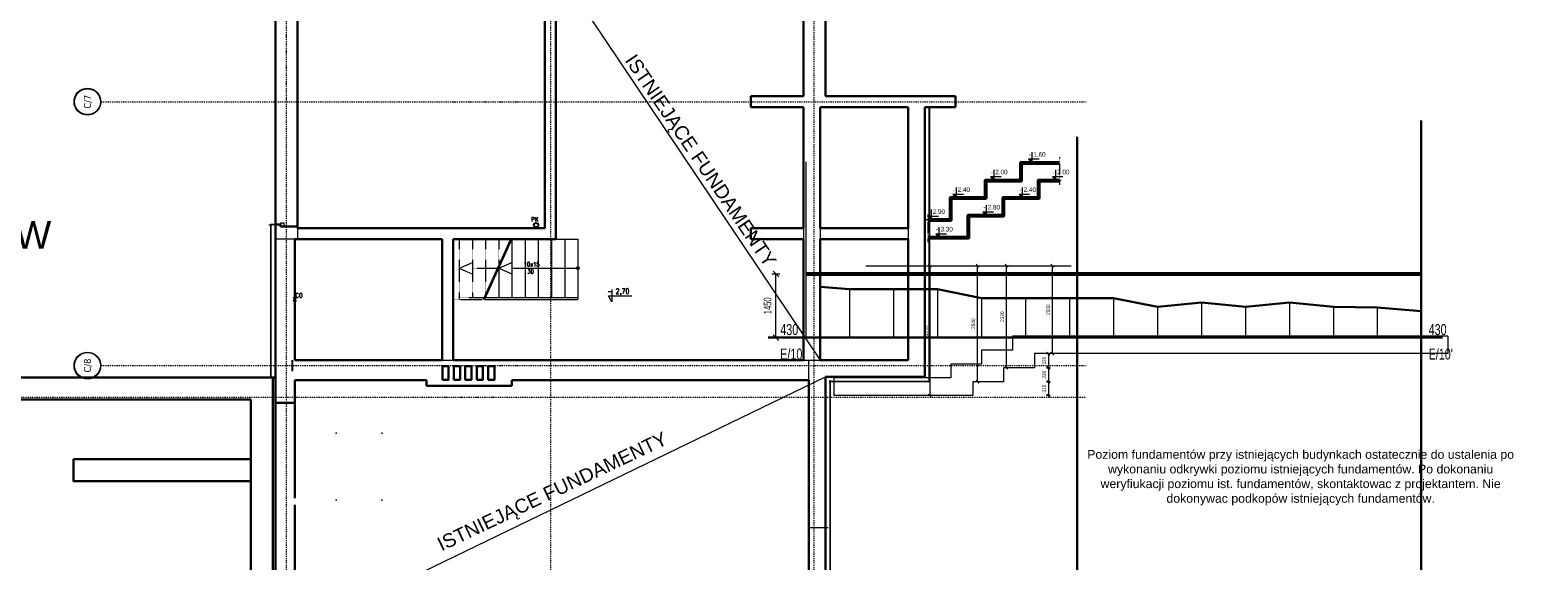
# Model space of a CAD drawing. Header units: millimetres. Extents: x -1893473 to 942156, y -568027 to 942944.
# Tile 94 of 256: x -21477 to 12810, y -239185 to -227116. Entities that reach past the tile are written whole.
import ezdxf
from ezdxf.enums import TextEntityAlignment as Align

# ---------------------------------------------------------------- set-up
doc = ezdxf.new("R2010")
doc.units = ezdxf.units.MM
doc.header["$LTSCALE"] = 0.2
doc.linetypes.add('DASHDOT', pattern=[25.4, 12.7, -6.35, 0, -6.35])
doc.linetypes.add('HIDDEN', pattern=[9.525, 6.35, -3.175])
doc.layers.get('0').update_dxf_attribs({"lineweight": 0})
for name, color, linetype, lineweight in [('!! 0_ Istn-okna', 6, 'Continuous', 13), ('!! 0_ Istn-sciany', 7, 'Continuous', 30), ('!! 0_ Istn-widok', 1, 'Continuous', 15), ('!! 0_ Opis', 3, 'Continuous', 13), ('!! 0_Istn-cienka', 4, 'Continuous', 9), ('!! 0_Osie', 1, 'DASHDOT', 13), ('!! 0_Widok', 1, 'Continuous', 15), ('!! 1_ tynk zewn  - nowy', 21, 'Continuous', 20), ('0-osie-tx', 66, 'Continuous', 9), ('_OSIE_WYS', 142, 'Continuous', 9), ('P-Linia1', 3, 'Continuous', 53), ('P-Linia3', 6, 'Continuous', 60), ('P-Linia4', 253, 'Continuous', 13), ('P-Opis', 1, 'Continuous', 9), ('P-Opis fundamenty', 193, 'Continuous', 9), ('P-Osie', 1, 'DASHDOT', 18), ('P-Przerywana', 13, 'HIDDEN', 18), ('P-Wymiar', 142, 'Continuous', 9), ('P-Ściana nośna', 253, 'Continuous', 20)]:
    doc.layers.add(name, color=color, linetype=linetype, lineweight=lineweight)
for name, color, linetype in [('!! 0_opis pionów', 4, 'Continuous'), ('!! 1_ widok', 4, 'Continuous'), ('RCAD_symbole graficzne', 7, 'Continuous')]:
    doc.layers.add(name, color=color, linetype=linetype)
doc.styles.add('_Fd Opis', font='arial.ttf')
doc.styles.add('ARCHETYP', font='romans.shx', dxfattribs={"height": 15})
doc.styles.add('ROMANS', font='arial.ttf', dxfattribs={"width": 0.7})
doc.styles.add('SIMPLEX', font='simplex.shx', dxfattribs={"width": 0.77})
doc.styles.add('STYLE1', font='ARIALN.TTF')
doc.styles.add('TAHOMA', font='tahoma.ttf')
doc.dimstyles.new('A100', dxfattribs={"dimscale": 100, "dimtxt": 1.75, "dimasz": 0.05, "dimexe": 0, "dimexo": 0, "dimgap": 1, "dimtad": 1, "dimdec": 0, "dimrnd": 1, "dimdsep": 46, "dimtxsty": 'ROMANS', "dimblk": '[[[[[[[[', "dimcen": 2, "dimdle": 2, "dimse1": 1, "dimse2": 1, "dimclrd": 256, "dimclrt": 1, "dimadec": 0, "dimazin": 0, "dimtfac": 1, "dimtdec": 0, "dimtix": 1, "dimtmove": 2, "dimatfit": 3, "dimldrblk": '[[[[[[[[', "dimfxl": 1, "dimtvp": 0.6, "dimtolj": 1, "dimlwd": 9, "dimarcsym": 0})
doc.dimstyles.new('A50', dxfattribs={"dimscale": 50, "dimtxt": 1.75, "dimasz": 0.05, "dimexe": 0, "dimexo": 0, "dimgap": 1, "dimtad": 1, "dimdec": 0, "dimrnd": 1, "dimdsep": 46, "dimtxsty": 'ROMANS', "dimblk": '[[[[[[[[', "dimcen": 2, "dimdle": 2, "dimse1": 1, "dimse2": 1, "dimclrd": 256, "dimclrt": 1, "dimadec": 0, "dimazin": 0, "dimtfac": 1, "dimtdec": 0, "dimtix": 1, "dimtmove": 2, "dimatfit": 3, "dimldrblk": '[[[[[[[[', "dimfxl": 1, "dimtvp": 0.6, "dimtolj": 1, "dimlwd": -1, "dimarcsym": 0})

# ---------------------------------------------------------------- blocks, each defined once
blk = doc.blocks.new('*U12')
h = blk.add_hatch(color=256)
edge = h.paths.add_edge_path()
edge.add_arc((0, 0), 30.6, 0, 360)
edge = h.paths.add_edge_path(flags=17)
edge.add_arc((0, 0), 29.4, 0, 360)
for radius in [30.6, 29.4]:
    blk.add_circle((0, 0), radius)
at = {"style": 'TAHOMA', "flags": 8}
blk.add_attdef('ANSICHTSNUMMER', text='', height=16, dxfattribs=at).set_placement((0, 0), align=Align.MIDDLE_CENTER)
blk = doc.blocks.new('BLOK OSI')
at = {"layer": '!! 1_ widok'}
blk.add_lwpolyline([(52004.7, -197477.6), (52004.7, -197502.6)], dxfattribs=at)
at = {"layer": 'P-Osie'}
for points in [[(51992.2, -199671.2), (51992.2, -193642.4)], [(52592.2, -193637), (52592.2, -199870.8)], [(53191.2, -193626.9), (53191.2, -199870.8)], [(51570, -196890.1), (53810.6, -196890.1)], [(51570, -197490.1), (53810.6, -197490.1)], [(48624.3, -197562.1), (53810.6, -197562.1)]]:
    blk.add_lwpolyline(points, dxfattribs=at)
at = {"layer": '0-osie-tx'}
ref = blk.add_blockref('*U12', (51539.4, -196890.1), dxfattribs=dict(at, rotation=270))
ref.add_attrib('ANSICHTSNUMMER', 'C/7', dxfattribs={"layer": '0', "height": 16, "rotation": 90, "style": 'TAHOMA', "flags": 8}).set_placement((51539.4, -196890.1), align=Align.MIDDLE_CENTER)
ref = blk.add_blockref('*U12', (51539.4, -197490.1), dxfattribs=dict(at, rotation=270))
ref.add_attrib('ANSICHTSNUMMER', 'C/8', dxfattribs={"layer": '0', "height": 16, "rotation": 90, "style": 'TAHOMA', "flags": 8}).set_placement((51539.4, -197490.1), align=Align.MIDDLE_CENTER)
blk = doc.blocks.new('[[[[[[[[')
at = {"layer": 'P-Wymiar'}
for p, q in [((-12.7, -12.7), (12.7, 12.7)), ((0, 0), (-4.6, 0)), ((0, 18), (0, -18))]:
    blk.add_line(p, q, dxfattribs=at)
blk = doc.blocks.new('*D4192')
at = {"layer": 'DEFPOINTS', "color": 0, "transparency": 16777216}
for p in [(-7143, -198608), (19183, -198608), (7247, -255913)]:
    blk.add_point(p, dxfattribs=at)
at = {"layer": 'P-Wymiar', "lineweight": 9, "transparency": 16777216}
blk.add_line((19183, -255908), (19183, -198613), dxfattribs=at)
at = {"layer": 'P-Wymiar', "lineweight": 9, "transparency": 16777216, "xscale": 5, "yscale": 5, "zscale": 5}
for p, rotation in [((19183, -198608), 90), ((19183, -255913), 270)]:
    blk.add_blockref('[[[[[[[[', p, dxfattribs=dict(at, rotation=rotation))
at = {"layer": 'P-Wymiar', "color": 1, "transparency": 16777216, "insert": (18994, -227261), "char_height": 175, "attachment_point": 5, "rotation": 90, "style": 'ROMANS'}
blk.add_mtext('\\A1;57305', dxfattribs=at)
blk = doc.blocks.new('*D4195')
at = {"layer": 'DEFPOINTS', "color": 0, "transparency": 16777216}
for p in [(-974, -235463), (18833, -235463), (6647, -241233)]:
    blk.add_point(p, dxfattribs=at)
at = {"layer": 'P-Wymiar', "lineweight": 9, "transparency": 16777216}
blk.add_line((18833, -241228), (18833, -235468), dxfattribs=at)
at = {"layer": 'P-Wymiar', "lineweight": 9, "transparency": 16777216, "xscale": 5, "yscale": 5, "zscale": 5}
for p, rotation in [((18833, -235463), 90), ((18833, -241233), 270)]:
    blk.add_blockref('[[[[[[[[', p, dxfattribs=dict(at, rotation=rotation))
at = {"layer": 'P-Wymiar', "color": 1, "transparency": 16777216, "insert": (18644, -238348), "char_height": 175, "attachment_point": 5, "rotation": 90, "style": 'ROMANS'}
blk.add_mtext('\\A1;5770', dxfattribs=at)
blk = doc.blocks.new('*D4196')
at = {"layer": 'DEFPOINTS', "color": 0, "transparency": 16777216}
for p in [(-974, -234743), (18833, -234743), (-974, -235463)]:
    blk.add_point(p, dxfattribs=at)
at = {"layer": 'P-Wymiar', "lineweight": 9, "transparency": 16777216}
blk.add_line((18833, -235458), (18833, -234748), dxfattribs=at)
at = {"layer": 'P-Wymiar', "lineweight": 9, "transparency": 16777216, "xscale": 5, "yscale": 5, "zscale": 5}
for p, rotation in [((18833, -234743), 90), ((18833, -235463), 270)]:
    blk.add_blockref('[[[[[[[[', p, dxfattribs=dict(at, rotation=rotation))
at = {"layer": 'P-Wymiar', "color": 1, "transparency": 16777216, "insert": (18644, -235103), "char_height": 175, "attachment_point": 5, "rotation": 90, "style": 'ROMANS'}
blk.add_mtext('\\A1;720', dxfattribs=at)
blk = doc.blocks.new('*D4197')
at = {"layer": 'DEFPOINTS', "color": 0, "transparency": 16777216}
for p in [(-974, -228743), (18833, -228743), (-974, -234743)]:
    blk.add_point(p, dxfattribs=at)
at = {"layer": 'P-Wymiar', "lineweight": 9, "transparency": 16777216}
blk.add_line((18833, -234738), (18833, -228748), dxfattribs=at)
at = {"layer": 'P-Wymiar', "lineweight": 9, "transparency": 16777216, "xscale": 5, "yscale": 5, "zscale": 5}
for p, rotation in [((18833, -228743), 90), ((18833, -234743), 270)]:
    blk.add_blockref('[[[[[[[[', p, dxfattribs=dict(at, rotation=rotation))
at = {"layer": 'P-Wymiar', "color": 1, "transparency": 16777216, "insert": (18644, -231743), "char_height": 175, "attachment_point": 5, "rotation": 90, "style": 'ROMANS'}
blk.add_mtext('\\A1;6000', dxfattribs=at)
blk = doc.blocks.new('*D4198')
at = {"layer": 'DEFPOINTS', "color": 0, "transparency": 16777216}
for p in [(-974, -225743), (18833, -225743), (-974, -228743)]:
    blk.add_point(p, dxfattribs=at)
at = {"layer": 'P-Wymiar', "lineweight": 9, "transparency": 16777216}
blk.add_line((18833, -228738), (18833, -225748), dxfattribs=at)
at = {"layer": 'P-Wymiar', "lineweight": 9, "transparency": 16777216, "xscale": 5, "yscale": 5, "zscale": 5}
for p, rotation in [((18833, -225743), 90), ((18833, -228743), 270)]:
    blk.add_blockref('[[[[[[[[', p, dxfattribs=dict(at, rotation=rotation))
at = {"layer": 'P-Wymiar', "color": 1, "transparency": 16777216, "insert": (18644, -227243), "char_height": 175, "attachment_point": 5, "rotation": 90, "style": 'ROMANS'}
blk.add_mtext('\\A1;3000', dxfattribs=at)
blk = doc.blocks.new('*D4213')
at = {"layer": 'DEFPOINTS', "color": 0, "transparency": 16777216}
for p in [(-4643, -234998), (18483, -234998), (7247, -240618)]:
    blk.add_point(p, dxfattribs=at)
at = {"layer": 'P-Wymiar', "lineweight": 9, "transparency": 16777216}
blk.add_line((18483, -240613), (18483, -235003), dxfattribs=at)
at = {"layer": 'P-Wymiar', "lineweight": 9, "transparency": 16777216, "xscale": 5, "yscale": 5, "zscale": 5}
for p, rotation in [((18483, -234998), 90), ((18483, -240618), 270)]:
    blk.add_blockref('[[[[[[[[', p, dxfattribs=dict(at, rotation=rotation))
at = {"layer": 'P-Wymiar', "color": 1, "transparency": 16777216, "insert": (18294, -237808), "char_height": 175, "attachment_point": 5, "rotation": 90, "style": 'ROMANS'}
blk.add_mtext('\\A1;5620', dxfattribs=at)
blk = doc.blocks.new('*D4214')
at = {"layer": 'DEFPOINTS', "color": 0, "transparency": 16777216}
for p in [(-5023, -234618), (18483, -234618), (-4643, -234998)]:
    blk.add_point(p, dxfattribs=at)
at = {"layer": 'P-Wymiar', "lineweight": 9, "transparency": 16777216}
for p, q in [((18483, -234613), (18483, -234608)), ((18483, -234998), (18483, -234618)), ((18483, -235003), (18483, -235008))]:
    blk.add_line(p, q, dxfattribs=at)
at = {"layer": 'P-Wymiar', "lineweight": 9, "transparency": 16777216, "xscale": 5, "yscale": 5, "zscale": 5}
for p, rotation in [((18483, -234618), 270), ((18483, -234998), 90)]:
    blk.add_blockref('[[[[[[[[', p, dxfattribs=dict(at, rotation=rotation))
at = {"layer": 'P-Wymiar', "color": 1, "transparency": 16777216, "insert": (18294, -234808), "char_height": 175, "attachment_point": 5, "rotation": 90, "style": 'ROMANS'}
blk.add_mtext('\\A1;380', dxfattribs=at)
blk = doc.blocks.new('*D4215')
at = {"layer": 'DEFPOINTS', "color": 0, "transparency": 16777216}
for p in [(-4643, -228868), (18483, -228868), (-5023, -234618)]:
    blk.add_point(p, dxfattribs=at)
at = {"layer": 'P-Wymiar', "lineweight": 9, "transparency": 16777216}
blk.add_line((18483, -234613), (18483, -228873), dxfattribs=at)
at = {"layer": 'P-Wymiar', "lineweight": 9, "transparency": 16777216, "xscale": 5, "yscale": 5, "zscale": 5}
for p, rotation in [((18483, -228868), 90), ((18483, -234618), 270)]:
    blk.add_blockref('[[[[[[[[', p, dxfattribs=dict(at, rotation=rotation))
at = {"layer": 'P-Wymiar', "color": 1, "transparency": 16777216, "insert": (18294, -231743), "char_height": 175, "attachment_point": 5, "rotation": 90, "style": 'ROMANS'}
blk.add_mtext('\\A1;5750', dxfattribs=at)
blk = doc.blocks.new('*D4216')
at = {"layer": 'DEFPOINTS', "color": 0, "transparency": 16777216}
for p in [(-4643, -228618), (18483, -228618), (-4643, -228868)]:
    blk.add_point(p, dxfattribs=at)
at = {"layer": 'P-Wymiar', "lineweight": 9, "transparency": 16777216}
for p, q in [((18483, -228613), (18483, -228608)), ((18483, -228868), (18483, -228618)), ((18483, -228873), (18483, -228878))]:
    blk.add_line(p, q, dxfattribs=at)
at = {"layer": 'P-Wymiar', "lineweight": 9, "transparency": 16777216, "xscale": 5, "yscale": 5, "zscale": 5}
for p, rotation in [((18483, -228618), 270), ((18483, -228868), 90)]:
    blk.add_blockref('[[[[[[[[', p, dxfattribs=dict(at, rotation=rotation))
at = {"layer": 'P-Wymiar', "color": 1, "transparency": 16777216, "insert": (18294, -228743), "char_height": 175, "attachment_point": 5, "rotation": 90, "style": 'ROMANS'}
blk.add_mtext('\\A1;250', dxfattribs=at)
blk = doc.blocks.new('*D4217')
at = {"layer": 'DEFPOINTS', "color": 0, "transparency": 16777216}
for p in [(-4467, -225868), (18483, -225868), (-4643, -228618)]:
    blk.add_point(p, dxfattribs=at)
at = {"layer": 'P-Wymiar', "lineweight": 9, "transparency": 16777216}
blk.add_line((18483, -228613), (18483, -225873), dxfattribs=at)
at = {"layer": 'P-Wymiar', "lineweight": 9, "transparency": 16777216, "xscale": 5, "yscale": 5, "zscale": 5}
for p, rotation in [((18483, -225868), 90), ((18483, -228618), 270)]:
    blk.add_blockref('[[[[[[[[', p, dxfattribs=dict(at, rotation=rotation))
at = {"layer": 'P-Wymiar', "color": 1, "transparency": 16777216, "insert": (18294, -227243), "char_height": 175, "attachment_point": 5, "rotation": 90, "style": 'ROMANS'}
blk.add_mtext('\\A1;2750', dxfattribs=at)
blk = doc.blocks.new('*D5311')
at = {"layer": 'DEFPOINTS', "color": 0, "lineweight": 30, "transparency": 16777216}
for p in [(-4517, -232659), (-3646, -232659), (-3575, -234109)]:
    blk.add_point(p, dxfattribs=at)
at = {"layer": 'P-Linia4', "lineweight": 9, "transparency": 16777216}
blk.add_line((-4517, -234104), (-4517, -232664), dxfattribs=at)
at = {"layer": 'P-Linia4', "lineweight": 9, "transparency": 16777216, "xscale": 5, "yscale": 5, "zscale": 5}
for p, rotation in [((-4517, -232659), 90), ((-4517, -234109), 270)]:
    blk.add_blockref('[[[[[[[[', p, dxfattribs=dict(at, rotation=rotation))
at = {"layer": 'P-Linia4', "color": 1, "lineweight": 30, "transparency": 16777216, "insert": (-4707, -233384), "char_height": 175, "attachment_point": 5, "rotation": 90, "style": 'ROMANS'}
blk.add_mtext('\\A1;1450', dxfattribs=at)
blk = doc.blocks.new('*D5589')
at = {"layer": 'DEFPOINTS', "color": 0, "transparency": 16777216}
for p in [(1808, -238510), (1678, -238830), (1808, -238830)]:
    blk.add_point(p, dxfattribs=at)
at = {"layer": 'P-Opis fundamenty', "transparency": 16777216}
blk.add_line((1678, -238512), (1678, -238827), dxfattribs=at)
at = {"layer": 'P-Opis fundamenty', "transparency": 16777216, "xscale": 2.5, "yscale": 2.5, "zscale": 2.5}
for p, rotation in [((1678, -238510), 90), ((1678, -238830), 270)]:
    blk.add_blockref('[[[[[[[[', p, dxfattribs=dict(at, rotation=rotation))
at = {"layer": 'P-Opis fundamenty', "color": 1, "transparency": 16777216, "insert": (1584, -238670), "char_height": 87.5, "attachment_point": 5, "rotation": 90, "style": 'ROMANS'}
blk.add_mtext('\\A1;320', dxfattribs=at)
blk = doc.blocks.new('*D5590')
at = {"layer": 'DEFPOINTS', "color": 0, "transparency": 16777216}
for p in [(1808, -238830), (1678, -239150), (2508, -239150)]:
    blk.add_point(p, dxfattribs=at)
at = {"layer": 'P-Opis fundamenty', "transparency": 16777216}
blk.add_line((1678, -238832), (1678, -239147), dxfattribs=at)
at = {"layer": 'P-Opis fundamenty', "transparency": 16777216, "xscale": 2.5, "yscale": 2.5, "zscale": 2.5}
for p, rotation in [((1678, -238830), 90), ((1678, -239150), 270)]:
    blk.add_blockref('[[[[[[[[', p, dxfattribs=dict(at, rotation=rotation))
at = {"layer": 'P-Opis fundamenty', "color": 1, "transparency": 16777216, "insert": (1584, -238990), "char_height": 87.5, "attachment_point": 5, "rotation": 90, "style": 'ROMANS'}
blk.add_mtext('\\A1;320', dxfattribs=at)
blk = doc.blocks.new('*D5591')
at = {"layer": 'DEFPOINTS', "color": 0, "transparency": 16777216}
for p in [(2508, -239150), (1678, -239460), (2508, -239460)]:
    blk.add_point(p, dxfattribs=at)
at = {"layer": 'P-Opis fundamenty', "transparency": 16777216}
blk.add_line((1678, -239152), (1678, -239457), dxfattribs=at)
at = {"layer": 'P-Opis fundamenty', "transparency": 16777216, "xscale": 2.5, "yscale": 2.5, "zscale": 2.5}
for p, rotation in [((1678, -239150), 90), ((1678, -239460), 270)]:
    blk.add_blockref('[[[[[[[[', p, dxfattribs=dict(at, rotation=rotation))
at = {"layer": 'P-Opis fundamenty', "color": 1, "transparency": 16777216, "insert": (1584, -239305), "char_height": 87.5, "attachment_point": 5, "rotation": 90, "style": 'ROMANS'}
blk.add_mtext('\\A1;310', dxfattribs=at)
blk = doc.blocks.new('*D5598')
at = {"layer": 'DEFPOINTS', "color": 0, "transparency": 16777216}
for p in [(-819, -236510), (-1018, -239460), (-819, -239460)]:
    blk.add_point(p, dxfattribs=at)
at = {"layer": 'P-Opis fundamenty', "transparency": 16777216}
blk.add_line((-1018, -236512), (-1018, -239457), dxfattribs=at)
at = {"layer": 'P-Opis fundamenty', "transparency": 16777216, "xscale": 2.5, "yscale": 2.5, "zscale": 2.5}
for p, rotation in [((-1018, -236510), 90), ((-1018, -239460), 270)]:
    blk.add_blockref('[[[[[[[[', p, dxfattribs=dict(at, rotation=rotation))
at = {"layer": 'P-Opis fundamenty', "color": 1, "transparency": 16777216, "insert": (-1113, -237985), "char_height": 87.5, "attachment_point": 5, "rotation": 90, "style": 'ROMANS'}
blk.add_mtext('\\A1;2950', dxfattribs=at)
blk = doc.blocks.new('*D5599')
at = {"layer": 'DEFPOINTS', "color": 0, "transparency": 16777216}
for p in [(1769, -236510), (1935, -236510), (1935, -238510)]:
    blk.add_point(p, dxfattribs=at)
at = {"layer": 'P-Opis fundamenty', "transparency": 16777216}
blk.add_line((1769, -238507), (1769, -236512), dxfattribs=at)
at = {"layer": 'P-Opis fundamenty', "transparency": 16777216, "xscale": 2.5, "yscale": 2.5, "zscale": 2.5}
for p, rotation in [((1769, -236510), 90), ((1769, -238510), 270)]:
    blk.add_blockref('[[[[[[[[', p, dxfattribs=dict(at, rotation=rotation))
at = {"layer": 'P-Opis fundamenty', "color": 1, "transparency": 16777216, "insert": (1674, -237510), "char_height": 87.5, "attachment_point": 5, "rotation": 90, "style": 'ROMANS'}
blk.add_mtext('\\A1;2000', dxfattribs=at)
blk = doc.blocks.new('*D5600')
at = {"layer": 'DEFPOINTS', "color": 0, "transparency": 16777216}
for p in [(65, -236510), (78, -236510), (78, -239150)]:
    blk.add_point(p, dxfattribs=at)
at = {"layer": 'P-Opis fundamenty', "transparency": 16777216}
blk.add_line((65, -239147), (65, -236512), dxfattribs=at)
at = {"layer": 'P-Opis fundamenty', "transparency": 16777216, "xscale": 2.5, "yscale": 2.5, "zscale": 2.5}
for p, rotation in [((65, -236510), 90), ((65, -239150), 270)]:
    blk.add_blockref('[[[[[[[[', p, dxfattribs=dict(at, rotation=rotation))
at = {"layer": 'P-Opis fundamenty', "color": 1, "transparency": 16777216, "insert": (-30, -237830), "char_height": 87.5, "attachment_point": 5, "rotation": 90, "style": 'ROMANS'}
blk.add_mtext('\\A1;2640', dxfattribs=at)
blk = doc.blocks.new('*D5601')
at = {"layer": 'DEFPOINTS', "color": 0, "transparency": 16777216}
for p in [(724, -236510), (836, -236510), (836, -238830)]:
    blk.add_point(p, dxfattribs=at)
at = {"layer": 'P-Opis fundamenty', "transparency": 16777216}
blk.add_line((724, -238827), (724, -236512), dxfattribs=at)
at = {"layer": 'P-Opis fundamenty', "transparency": 16777216, "xscale": 2.5, "yscale": 2.5, "zscale": 2.5}
for p, rotation in [((724, -236510), 90), ((724, -238830), 270)]:
    blk.add_blockref('[[[[[[[[', p, dxfattribs=dict(at, rotation=rotation))
at = {"layer": 'P-Opis fundamenty', "color": 1, "transparency": 16777216, "insert": (629, -237670), "char_height": 87.5, "attachment_point": 5, "rotation": 90, "style": 'ROMANS'}
blk.add_mtext('\\A1;2320', dxfattribs=at)
blk = doc.blocks.new('ADFQ')
at = {"layer": 'P-Opis fundamenty', "color": 3}
blk.add_lwpolyline([(-10087.2, 1600), (-5417.9, 1600)], dxfattribs=at)
at = {"layer": 'P-Opis fundamenty', "color": 1}
blk.add_lwpolyline([(3142.8, 0), (3142.8, -400), (-6257.2, -400), (-6257.2, -720), (-6957.2, -720), (-6957.2, -1040), (-7657.2, -1040), (-7657.2, -1350), (-10807.2, -1350), (-10807.2, -950)], dxfattribs=at)
at = {"layer": 'P-Opis fundamenty', "color": 2}
blk.add_lwpolyline([(3142.8, 0), (-6757.2, 0), (-6757.2, -320), (-7457.2, -320), (-7457.2, -640), (-8157.2, -640), (-8157.2, -950), (-10807.2, -950)], dxfattribs=at)
at = {"layer": 'P-Opis fundamenty', "color": 3}
for base, p1, p2, picture, middle in [((-8634.7, -1350), (-8435.7, 1600), (-8435.7, -1350), '*D5598', (-8729.4, 125)), ((-7551.6, 1600), (-7538.5, -1040), (-7538.5, 1600), '*D5600', (-7646.3, 280)), ((-6892.7, 1600), (-6780.7, -720), (-6780.7, 1600), '*D5601', (-6987.4, 440)), ((-5847.7, 1600), (-5681.8, -400), (-5681.8, 1600), '*D5599', (-5942.3, 600))]:
    dim = blk.add_linear_dim(base=base, p1=p1, p2=p2, angle=90, dimstyle='A50', dxfattribs=at)
    dim.commit()
    dim.dimension.update_dxf_attribs({"geometry": picture, "text_midpoint": middle, "insert": (-7616.6, 238109.7)})
at = {"layer": 'P-Opis fundamenty'}
for base, p1, p2, picture, middle in [((-5938.3, -720), (-5808.9, -400), (-5808.9, -720), '*D5589', (-6033, -560)), ((-5938.3, -1040), (-5808.9, -720), (-5108.9, -1040), '*D5590', (-6033, -880)), ((-5938.3, -1350), (-5108.9, -1040), (-5108.9, -1350), '*D5591', (-6033, -1195))]:
    dim = blk.add_linear_dim(base=base, p1=p1, p2=p2, angle=90, dimstyle='A50', dxfattribs=at)
    dim.commit()
    dim.dimension.update_dxf_attribs({"geometry": picture, "text_midpoint": middle, "insert": (-7616.6, 238109.7)})

msp = doc.modelspace()

# ---------------------------------------------------------------- hatches: boundary and pattern name
at = {"layer": 'RCAD_symbole graficzne', "lineweight": 90}
for points in [[(1228.95639, -230052.68755), (1308.95639, -230132.68755), (1308.95639, -230052.68755)], [(363.54589, -230452.68755), (443.54589, -230532.68755), (443.54589, -230452.68755)], [(1770.74523, -230452.68755), (1850.74523, -230532.68755), (1850.74523, -230452.68755)], [(-490.95617, -230852.68755), (-410.95617, -230932.68755), (-410.95617, -230852.68755)], [(1010.92585, -230852.68755), (1090.92585, -230932.68755), (1090.92585, -230852.68755)], [(-1059.02195, -231352.68755), (-979.02195, -231432.68755), (-979.02195, -231352.68755)], [(191.39035, -231252.68755), (271.39035, -231332.68755), (271.39035, -231252.68755)], [(-881.24675, -231752.68755), (-801.24675, -231832.68755), (-801.24675, -231752.68755)]]:
    msp.add_hatch(color=1, dxfattribs=at).paths.add_polyline_path(points, flags=0)

# ---------------------------------------------------------------- linework, layer by layer
at = {"layer": '!! 0_ Istn-okna'}
msp.add_lwpolyline([(-15780.65339, -231503.09366), (-15780.65339, -231563.09366), (-15700.65339, -231563.09366), (-15700.65339, -231503.09366)], close=True, dxfattribs=at)
at = {"layer": '!! 0_ Istn-sciany'}
for points in [[(-15900.65339, -216748.09366), (-15900.65339, -231533.09366)], [(-15400.65339, -216868.09366), (-15400.65339, -231618.09366)], [(-3890.65339, -222583.09366), (-3890.65339, -228618.09366)], [(-9770.65339, -225578.09366), (-9770.65339, -231618.09366)], [(-9520.65339, -225518.09366), (-9520.65339, -231868.09366)], [(-3390.65339, -225868.09366), (-3390.65339, -228618.09366)], [(-5090.65339, -228618.09366), (-5090.65339, -228868.09366)], [(-5090.65339, -228618.09366), (-3890.65339, -228618.09366)], [(-3390.65339, -228618.09366), (-430.65339, -228618.09366)], [(-430.65339, -228868.09366), (-430.65339, -228618.09366)], [(-5090.65339, -228868.09366), (-3890.65339, -228868.09366)], [(-3890.65339, -228868.09366), (-3890.65339, -231618.09366)], [(-3510.65339, -228868.09366), (-3510.65339, -231618.09366)], [(-3510.65339, -228868.09366), (-1510.65339, -228868.09366)], [(-1510.65339, -228868.09366), (-1510.65339, -231618.09366)], [(-1130.65339, -228868.09366), (-1130.65339, -234998.09366)], [(-1130.65339, -228868.09366), (-430.65339, -228868.09366)], [(-15900.65339, -231533.09366), (-15900.65339, -235588.09366)], [(-15780.65339, -231533.09366), (-15900.65339, -231533.09366)], [(-15780.65339, -231533.09366), (-15780.65339, -231583.09366)], [(-15400.65339, -231583.09366), (-15780.65339, -231583.09366)], [(-15400.65339, -231583.09366), (-15400.65339, -231618.09366)], [(-15400.65339, -231618.09366), (-9770.65339, -231618.09366)], [(-5090.65339, -231618.09366), (-5090.65339, -231868.09366)], [(-5090.65339, -231618.09366), (-3890.65339, -231618.09366)], [(-3510.65339, -231618.09366), (-1510.65339, -231618.09366)], [(-15460.65339, -231868.09366), (-12110.65339, -231868.09366)], [(-15460.65339, -231868.09366), (-15460.65339, -234618.09366)], [(-12110.65339, -231868.09366), (-12110.65339, -234618.09366)], [(-11860.65339, -231868.09366), (-9520.65339, -231868.09366)], [(-11860.65339, -231868.09366), (-11860.65339, -234618.09366)], [(-5090.65339, -231868.09366), (-3890.65339, -231868.09366)], [(-3890.65339, -231868.09366), (-3890.65339, -234618.09366)], [(-3510.65339, -231868.09366), (-3510.65339, -234618.09366)], [(-3510.65339, -231868.09366), (-1510.65339, -231868.09366)], [(-1510.65339, -231868.09366), (-1510.65339, -234618.09366)], [(-15460.65339, -234618.09366), (-12110.65339, -234618.09366)], [(-11860.65339, -234618.09366), (-3890.65339, -234618.09366)], [(-3510.65339, -234618.09366), (-1510.65339, -234618.09366)], [(-15960.65339, -235018.09366), (-15960.65339, -241104.42454), (-15520.65323, -241104.42454), (-15520.65323, -255548.09366), (-40350.65339, -255548.09366), (-40350.65339, -254118.09366), (-43950.65339, -254118.09366), (-43950.65339, -242988.09366), (-43180.65339, -242988.09366), (-43180.65339, -235018.09366), (-15900.65339, -235018.09366)], [(-17920.65339, -235018.09366), (-15960.65339, -235018.09366)], [(-15900.65339, -235588.09366), (-15900.65339, -241058.09366), (-3390.65339, -241058.09366), (-3390.65339, -235078.09366)], [(-15460.65339, -235078.09366), (-12460.65339, -235078.09366)], [(-15460.65339, -235588.09366), (-15460.65339, -235078.09366)], [(-12460.65339, -235078.09366), (-12460.65339, -235208.09366)], [(-10520.65339, -235078.09366), (-3770.65339, -235078.09366)], [(-10520.65339, -235078.09366), (-10520.65339, -235208.09366)], [(-3770.65339, -235078.09366), (-3770.65339, -240618.09366)], [(-3390.65339, -234998.09366), (-3390.65339, -235128.09366)], [(-3390.65339, -234998.09366), (-1130.65339, -234998.09366)], [(-12460.65339, -235208.09366), (-10520.65339, -235208.09366)], [(-15460.65339, -235588.09366), (-15900.65339, -235588.09366)], [(-15460.65339, -237758.09366), (-15460.65339, -235588.09366)], [(-15460.65339, -240618.09366), (-15460.65339, -237908.09366)]]:
    msp.add_lwpolyline(points, dxfattribs=at)
for points in [[(-12100.65339, -235068.09366), (-11960.65339, -235068.09366), (-11960.65339, -234758.09366), (-12100.65339, -234758.09366)], [(-11840.65339, -235068.09366), (-11700.65339, -235068.09366), (-11700.65339, -234758.09366), (-11840.65339, -234758.09366)], [(-11580.65339, -235068.09366), (-11440.65339, -235068.09366), (-11440.65339, -234758.09366), (-11580.65339, -234758.09366)], [(-11320.65339, -235068.09366), (-11180.65339, -235068.09366), (-11180.65339, -234758.09366), (-11320.65339, -234758.09366)], [(-11060.65339, -235068.09366), (-10920.65339, -235068.09366), (-10920.65339, -234758.09366), (-11060.65339, -234758.09366)], [(-16460.65339, -235518.09366), (-16460.65339, -241604.42454), (-16020.65323, -241604.42454), (-16020.65323, -255048.09366), (-39850.65339, -255048.09366), (-39850.65339, -253618.09366), (-43450.65339, -253618.09366), (-43450.65339, -243488.09366), (-42680.65339, -243488.09366), (-42680.65339, -235518.09366)], [(-20490.65339, -236874.30298), (-16460.65339, -236874.30298), (-16460.65339, -237374.30298), (-20490.65339, -237374.30298)]]:
    msp.add_lwpolyline(points, close=True, dxfattribs=at)
at = {"layer": '!! 0_ Istn-widok'}
for points in [[(-16000.65339, -231553.09366), (-16050.65339, -231553.09366)], [(-15400.65339, -231603.09366), (-15350.65339, -231603.09366)], [(-15400.65339, -231618.09366), (-15400.65339, -231868.09366)], [(-3890.65339, -231618.09366), (-3890.65339, -231868.09366)], [(-3510.65339, -231618.09366), (-3510.65339, -231868.09366)], [(-1510.65339, -231618.09366), (-1510.65339, -231868.09366)], [(-15460.65339, -231868.09366), (-15900.65339, -231868.09366)], [(-10553.58589, -231868.09366), (-11176.2274, -233243.09366)], [(-10520.65339, -231868.09366), (-11143.2949, -233243.09366)], [(-10520.65339, -231868.09366), (-10520.65339, -233193.09366)], [(-10220.65339, -231868.09366), (-10220.65339, -233193.09366)], [(-9920.65339, -231868.09366), (-9920.65339, -233193.09366)], [(-9620.65339, -231868.09366), (-9620.65339, -233193.09366)], [(-9520.65339, -231868.09366), (-9020.65339, -231868.09366)], [(-9320.65339, -231868.09366), (-9320.65339, -233193.09366)], [(-9020.65339, -231868.09366), (-9020.65339, -233243.09366)], [(-10820.65339, -232530.59366), (-10820.65339, -233193.09366)], [(-10520.65339, -232530.59366), (-9020.65339, -232530.59366)], [(-11143.2949, -233243.09366), (-9020.65339, -233243.09366)], [(-11120.65339, -233193.09366), (-9020.65339, -233193.09366)], [(-12110.65339, -234618.09366), (-11860.65339, -234618.09366)], [(-3890.65339, -234618.09366), (-3510.65339, -234618.09366)], [(-3770.65339, -235078.09366), (-3770.65339, -234618.09366)], [(-3770.65339, -237758.09366), (-3770.65339, -237908.09366)]]:
    msp.add_lwpolyline(points, dxfattribs=at)
msp.add_circle((-9020.65339, -232530.59366), 30, dxfattribs=at)
at = {"layer": '!! 0_ Opis'}
for points in [[(-8245.88697, -233017.75528), (-8245.88697, -233297.77293)], [(-8245.88697, -233297.77293), (-8326.7211, -233157.7641)], [(-8326.7211, -233157.7641), (-7792.37903, -233157.7641)]]:
    msp.add_lwpolyline(points, dxfattribs=at)
at = {"layer": '!! 0_Istn-cienka', "linetype": 'HIDDEN', "ltscale": 2}
for points in [[(-11720.65339, -231868.09366), (-11720.65339, -233243.09366)], [(-11420.65339, -231868.09366), (-11420.65339, -233193.09366)], [(-11120.65339, -231868.09366), (-11120.65339, -233120.36772)], [(-10820.65339, -231868.09366), (-10820.65339, -232457.86772)], [(-11720.65339, -232530.59366), (-11420.65339, -232401.75451)], [(-11720.65339, -232530.59366), (-11420.65339, -232659.4328)], [(-11420.65339, -232530.59366), (-10853.58589, -232530.59366)], [(-11860.65339, -233243.09366), (-11176.2274, -233243.09366)], [(-11720.65339, -233193.09366), (-11153.58589, -233193.09366)]]:
    msp.add_lwpolyline(points, dxfattribs=at)
at = {"layer": '!! 0_opis pionów'}
for centre, radius in [((-9970.65339, -231548.09366), 50), ((-15460.65339, -233208.09366), 20), ((-15460.65339, -233268.09366), 20)]:
    msp.add_circle(centre, radius, dxfattribs=at)
at = {"layer": '!! 0_Widok'}
for points in [[(-10820.65339, -232530.59366), (-10520.65339, -232401.75451)], [(-10820.65339, -232530.59366), (-10520.65339, -232659.4328)]]:
    msp.add_lwpolyline(points, dxfattribs=at)
at = {"layer": '!! 1_ tynk zewn  - nowy'}
for points in [[(-3290.65339, -235138.09366), (-3290.65339, -235098.09366), (-1030.65339, -235098.09366), (-1030.65339, -228868.09366)], [(-3280.65339, -235138.09366), (-3280.65339, -235108.09366), (-1020.65339, -235108.09366), (-1020.65339, -228868.09366)], [(-16010.65339, -231533.09366), (-16010.65339, -235018.09366)], [(-15900.65339, -231533.09366), (-16010.65339, -231533.09366)], [(-15900.65339, -231543.09366), (-16010.65339, -231543.09366)], [(-16000.65339, -231533.09366), (-16000.65339, -235018.09366)], [(-3290.65339, -235078.09366), (-3290.65339, -241058.09366)], [(-3280.65339, -235078.09366), (-3280.65339, -241058.09366)]]:
    msp.add_lwpolyline(points, dxfattribs=at)
at = {"layer": '_OSIE_WYS', "color": 65}
for points in [[(-3840.65339, -230108.88225), (-3840.65339, -234108.88225)], [(10159.34661, -230108.88225), (10159.34661, -234108.88225)]]:
    msp.add_lwpolyline(points, dxfattribs=at)
at = {"layer": 'P-Linia1'}
for points in [[(-1061.8862, -231432.68755), (-940.6073, -231432.68755), (-540.6073, -231432.68755), (-540.6073, -230932.68755), (259.3927, -230932.68755), (259.3927, -230532.68755), (1059.3927, -230532.68755), (1059.3927, -230132.68755), (1933.49418, -230132.68755)], [(-1061.8862, -231832.68755), (-540.6073, -231832.68755), (-140.6073, -231832.68755), (-140.6073, -231332.68755), (659.3927, -231332.68755), (659.3927, -230932.68755), (1459.3927, -230932.68755), (1459.3927, -230532.68755), (1933.49418, -230532.68755)]]:
    msp.add_lwpolyline(points, dxfattribs=at)
at = {"layer": 'P-Linia1', "color": 65}
msp.add_lwpolyline([(-3840.65339, -232658.88225), (10159.34661, -232658.88225)], dxfattribs=at)
at = {"layer": 'P-Linia4', "color": 6, "lineweight": 30}
for points in [[(10159.34661, -241093.09366), (10159.34661, -229173.58808)], [(2334.34661, -240917.95553), (2334.34661, -229538.47608)], [(10159.34661, -233508.88225), (9159.34661, -233421.38225), (8159.34661, -233408.88225), (7159.34661, -233308.88225), (6159.34661, -233408.88225), (5159.34661, -233308.88225), (4159.34661, -233408.88225), (3159.34661, -233208.88225), (2159.34661, -233208.88225), (1159.34661, -233208.88225), (159.34661, -233208.88225), (-840.65339, -233008.88225), (-1840.65339, -233008.88225), (-2840.65339, -233008.88225), (-3510.65339, -232953.57552)]]:
    msp.add_lwpolyline(points, dxfattribs=at)
at = {"layer": 'P-Linia4', "color": 4}
for points in [[(-3840.65339, -231408.88225), (-3840.65339, -234108.88225)], [(-2840.65339, -233008.88225), (-2840.65339, -234108.88225)], [(-1840.65339, -233008.88225), (-1840.65339, -234108.88225)], [(-840.65339, -233008.88225), (-840.65339, -234108.88225)], [(159.34661, -233208.88225), (159.34661, -234108.88225)], [(1159.34661, -233208.88225), (1159.34661, -234108.88225)], [(2159.34661, -233208.88225), (2159.34661, -234108.88225)], [(3159.34661, -233208.88225), (3159.34661, -234108.88225)], [(4159.34661, -233408.88225), (4159.34661, -234108.88225)], [(5159.34661, -233308.88225), (5159.34661, -234108.88225)], [(6159.34661, -233408.88225), (6159.34661, -234108.88225)], [(7159.34661, -233308.88225), (7159.34661, -234108.88225)], [(8159.34661, -233408.88225), (8159.34661, -234108.88225)], [(9159.34661, -233421.38225), (9159.34661, -234121.38225)], [(10159.34661, -233271.38225), (10159.34661, -234071.38225)], [(10159.34661, -233508.88225), (10159.34661, -234108.88225)]]:
    msp.add_lwpolyline(points, dxfattribs=at)
at = {"layer": 'P-Linia4', "color": 2, "lineweight": 30}
msp.add_lwpolyline([(-4697.19962, -234108.88225), (10641.17641, -234108.88225)], dxfattribs=at)
at = {"layer": 'P-Opis'}
for points in [[(-15400.65339, -216913.09366), (-3510.65339, -234618.09366)], [(-15900.65339, -241058.09366), (-3390.65339, -234998.09366)]]:
    msp.add_lwpolyline(points, dxfattribs=at)
at = {"layer": 'P-Przerywana'}
for points in [[(1933.49418, -230008.00021), (1933.49418, -230634.68926)], [(-1061.8862, -231308.00021), (-1061.8862, -231934.68926)]]:
    msp.add_lwpolyline(points, dxfattribs=at)
at = {"layer": 'P-Ściana nośna'}
msp.add_lwpolyline([(-3770.65339, -238428.09366), (-3330.65339, -238428.09366)], dxfattribs=at)
for p in [(-14514.42183, -236283.09366), (-13478.19026, -236283.09366), (-14514.42183, -237803.09366), (-13478.19026, -237803.09366)]:
    msp.add_point(p, dxfattribs=at)
at = {"layer": 'RCAD_symbole graficzne', "color": 1, "lineweight": 0}
for p, q in [((1468.95639, -230052.68755), (1228.95639, -230052.68755)), ((1228.95639, -230052.68755), (1308.95639, -230132.68755)), ((1308.95639, -230132.68755), (1308.95639, -229892.68755)), ((443.54589, -230532.68755), (443.54589, -230292.68755)), ((1428.95639, -230132.68755), (1188.95639, -230132.68755)), ((1850.74523, -230532.68755), (1850.74523, -230292.68755)), ((-410.95617, -230932.68755), (-410.95617, -230692.68755)), ((563.54589, -230532.68755), (323.54589, -230532.68755)), ((603.54589, -230452.68755), (363.54589, -230452.68755)), ((363.54589, -230452.68755), (443.54589, -230532.68755)), ((1090.92585, -230932.68755), (1090.92585, -230692.68755)), ((1970.74523, -230532.68755), (1730.74523, -230532.68755)), ((2010.74523, -230452.68755), (1770.74523, -230452.68755)), ((1770.74523, -230452.68755), (1850.74523, -230532.68755)), ((-290.95617, -230932.68755), (-530.95617, -230932.68755)), ((-250.95617, -230852.68755), (-490.95617, -230852.68755)), ((-490.95617, -230852.68755), (-410.95617, -230932.68755)), ((1210.92585, -230932.68755), (970.92585, -230932.68755)), ((1250.92585, -230852.68755), (1010.92585, -230852.68755)), ((1010.92585, -230852.68755), (1090.92585, -230932.68755)), ((-859.02195, -231432.68755), (-1099.02195, -231432.68755)), ((-819.02195, -231352.68755), (-1059.02195, -231352.68755)), ((-1059.02195, -231352.68755), (-979.02195, -231432.68755)), ((-979.02195, -231432.68755), (-979.02195, -231192.68755)), ((391.39035, -231332.68755), (151.39035, -231332.68755)), ((431.39035, -231252.68755), (191.39035, -231252.68755)), ((191.39035, -231252.68755), (271.39035, -231332.68755)), ((271.39035, -231332.68755), (271.39035, -231092.68755)), ((-641.24675, -231752.68755), (-881.24675, -231752.68755)), ((-881.24675, -231752.68755), (-801.24675, -231832.68755)), ((-801.24675, -231832.68755), (-801.24675, -231592.68755)), ((-681.24675, -231832.68755), (-921.24675, -231832.68755))]:
    msp.add_line(p, q, dxfattribs=at)

# ---------------------------------------------------------------- block references
at = {"layer": '!! 0_Osie', "xscale": 10, "yscale": 10, "zscale": 10}
msp.add_blockref('BLOK OSI', (-535567.76763, 1740157.78937), dxfattribs=at)
at = {"layer": 'P-Linia1', "color": 3}
msp.add_blockref('ADFQ', (7616.55791, -234072.4229), dxfattribs=at)

# ---------------------------------------------------------------- texts
at = {"layer": '!! 0_ Opis', "style": 'SIMPLEX', "width": 0.75}
for s, height, p in [('10x15', 100, (-10258.04863, -232490.25075)), ('30', 100, (-10170.24235, -232651.76146)), ('- 2,70', 120, (-8352.76146, -233111.98291))]:
    msp.add_text(s, height=height, dxfattribs=at).set_placement(p)
at = {"layer": '!! 0_opis pionów', "style": 'ARCHETYP', "width": 0.8}
for s, p in [('PK', (-10081.3727, -231468.86619)), ('CO', (-15443.44949, -233197.79218))]:
    msp.add_text(s, height=100, rotation=0.000000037, dxfattribs=at).set_placement(p)
at = {"layer": 'P-Linia3', "color": 6, "linetype": 'Continuous', "insert": (-25810.35539, -231778.26047), "char_height": 630, "attachment_point": 5, "style": '_Fd Opis'}
msp.add_mtext('RZUT FUNDAMENTÓW', dxfattribs=at)
at = {"layer": 'P-Linia4', "color": 6, "lineweight": 30, "char_height": 250, "attachment_point": 1, "style": 'ROMANS'}
for s, insert in [('430', (-4418.66496, -233800.2261)), ('430', (10326.60653, -233800.2261)), ("E/10'", (-4418.66496, -234357.79134)), ("E/10'", (10326.60653, -234357.79134))]:
    msp.add_mtext_dynamic_manual_height_columns(s, width=477.1778695, gutter_width=62.5, heights=[0], dxfattribs=dict(at, insert=insert))
at = {"layer": 'P-Opis', "char_height": 315, "width": 18701.8571859, "attachment_point": 5, "style": '_Fd Opis'}
for insert, rotation in [((-6263.56971, -230105.27637), 304.213698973), ((-9585.98328, -237645.67299), 25.421892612)]:
    msp.add_mtext('ISTNIEJĄCE FUNDAMENTY', dxfattribs=dict(at, insert=insert, rotation=rotation))
at = {"layer": 'P-Opis', "insert": (7415.50699, -237294.43347), "char_height": 200, "width": 9732.6462499, "attachment_point": 5, "style": '_Fd Opis'}
msp.add_mtext('Poziom fundamentów przy istniejących budynkach ostatecznie do ustalenia po wykonaniu odkrywki poziomu istniejących fundamentów. Po dokonaniu weryfiukacji poziomu ist. fundamentów, skontaktowac z projektantem. Nie dokonywac podkopów istniejących fundamentów.', dxfattribs=at)
at = {"layer": 'RCAD_symbole graficzne', "color": 2, "lineweight": 90, "style": 'STYLE1'}
for p in [(1282.28973, -230026.02088), (416.87922, -230426.02088), (1824.07856, -230426.02088), (-437.62284, -230826.02088), (1064.25918, -230826.02088), (-1005.68861, -231326.02088), (244.72368, -231226.02088), (-827.91342, -231726.02088)]:
    msp.add_text('-', height=105, dxfattribs=at).set_placement(p, align=Align.BOTTOM_RIGHT)
for s, p in [('1.60 ', (1335.62306, -230026.02088)), ('2.00 ', (470.21256, -230426.02088)), ('2.00 ', (1877.41189, -230426.02088)), ('2.40 ', (-384.2895, -230826.02088)), ('2.40 ', (1117.59251, -230826.02088)), ('2.80 ', (298.05701, -231226.02088)), ('2.90 ', (-952.35528, -231326.02088)), ('3.30 ', (-774.58009, -231726.02088))]:
    msp.add_text(s, height=105, dxfattribs=at).set_placement(p, align=Align.BOTTOM_LEFT)

# ---------------------------------------------------------------- dimensions: what is measured, and where the dimension line sits
at = {"layer": 'P-Linia4', "color": 6, "lineweight": 30}
dim = msp.add_linear_dim(base=(-4517.24132, -232658.88225), p1=(-3574.564, -234108.88225), p2=(-3646.15888, -232658.88225), angle=90, dimstyle='A100', dxfattribs=at)
dim.commit()
dim.dimension.update_dxf_attribs({"geometry": '*D5311', "text_midpoint": (-4706.59159, -233383.88225)})
at = {"layer": 'P-Wymiar'}
dim = msp.add_linear_dim(base=(19183.35254, -198608.09366), p1=(7247.19355, -255913.09232), p2=(-7142.77025, -198608.09366), angle=90, dimstyle='A100', override={"dimtmove": 0}, dxfattribs=at)
dim.commit()
dim.dimension.update_dxf_attribs({"geometry": '*D4192', "text_midpoint": (18993.94258, -227260.59299)})
for base, p1, p2, picture, middle in [((18483.35254, -225868.09366), (-4642.77025, -228618.09366), (-4467.09704, -225868.09366), '*D4217', (18294.00227, -227243.09366)), ((18833.35254, -225743.09366), (-973.78622, -228743.09366), (-973.78622, -225743.09366), '*D4198', (18643.94258, -227243.09366)), ((18483.35254, -228618.09366), (-4642.77025, -228868.09366), (-4642.77025, -228618.09366), '*D4216', (18294.00227, -228743.09366)), ((18833.35254, -228743.09366), (-973.78622, -234743.09366), (-973.78622, -228743.09366), '*D4197', (18644.00227, -231743.09366)), ((18483.35254, -228868.09366), (-5022.77025, -234618.09366), (-4642.77025, -228868.09366), '*D4215', (18294.00227, -231743.09366)), ((18483.35254, -234618.09366), (-4642.77025, -234998.09366), (-5022.77025, -234618.09366), '*D4214', (18293.94258, -234808.09366)), ((18833.35254, -234743.09366), (-973.78622, -235463.09366), (-973.78622, -234743.09366), '*D4196', (18644.00227, -235103.09366)), ((18483.35254, -234998.09366), (7247.19355, -240618.09366), (-4642.77025, -234998.09366), '*D4213', (18294.00227, -237808.09366)), ((18833.35254, -235463.09366), (6647.22975, -241233.09366), (-973.78622, -235463.09366), '*D4195', (18644.00227, -238348.09366))]:
    dim = msp.add_linear_dim(base=base, p1=p1, p2=p2, angle=90, dimstyle='A100', dxfattribs=at)
    dim.commit()
    dim.dimension.update_dxf_attribs({"geometry": picture, "text_midpoint": middle})

doc.saveas('drawing.dxf')
